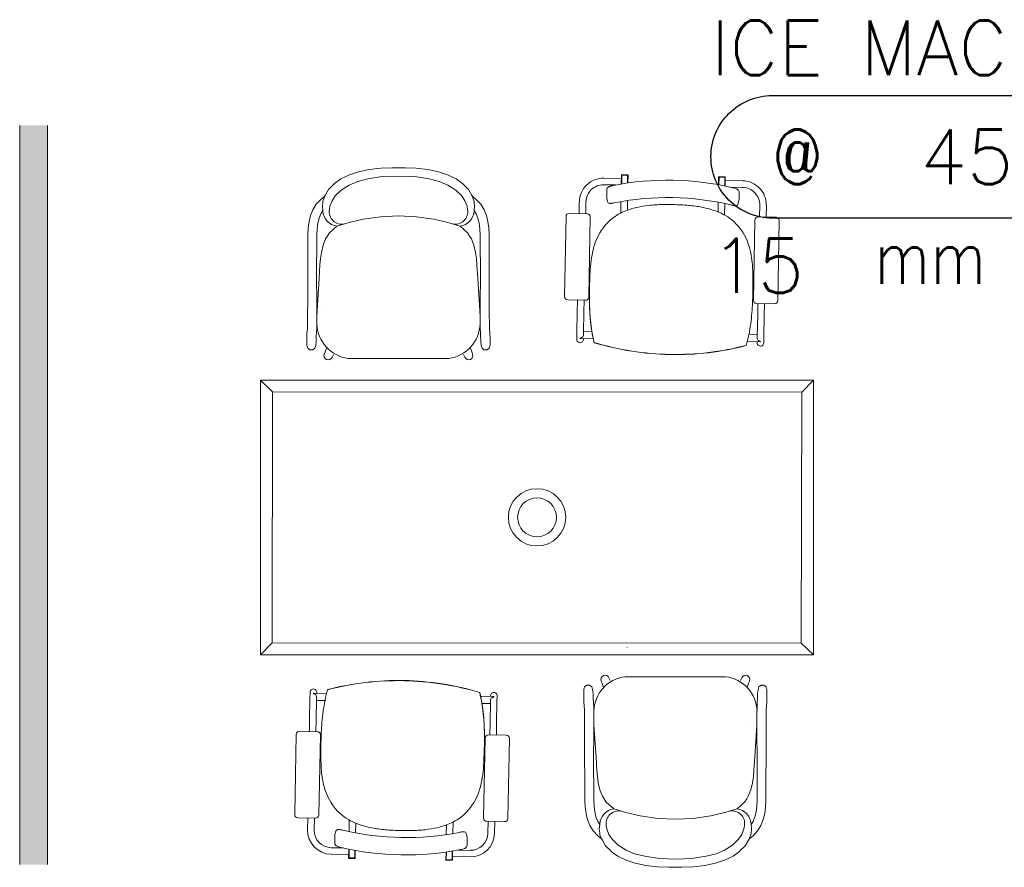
# Model space of a CAD drawing. Extents: x -750 to 58062, y -2404 to 18333.
# Tile 29 of 91: x 10854 to 13565, y 14108 to 16443. Entities that reach past the tile are written whole.
import ezdxf
from ezdxf.enums import TextEntityAlignment as Align

# ---------------------------------------------------------------- set-up
doc = ezdxf.new("R2010")
doc.units = 0
doc.header["$MEASUREMENT"] = 0
doc.layers.add('GREY SCALE', color=9, linetype='Continuous', lineweight=0, true_color=0x808080)
doc.layers.add('GREYSCALE', color=9, linetype='Continuous', lineweight=0, true_color=0x808080)
doc.layers.add('PLUMBING-DW-TR-LVL-TAG', color=7, linetype='Continuous')
doc.layers.add('TAG', color=7, linetype='Continuous')
doc.styles.add('ROMANS-100', font='romans.shx', dxfattribs={"width": 0.8})
doc.styles.get("Standard").update_dxf_attribs({"font": 'arial.ttf', "width": 0.8})

# ---------------------------------------------------------------- blocks, each defined once
blk = doc.blocks.new('FLOOR PLAN')
at = {"layer": 'GREYSCALE', "ltscale": 0.25, "transparency": 33554687}
h = blk.add_hatch(color=256, dxfattribs=at)
h.dxf.hatch_style = 1
h.paths.add_polyline_path([(10853.6, 14115.7), (10929.9, 14115.7), (10929.9, 16151.6), (10853.6, 16151.6)])
at = {"layer": 'GREYSCALE', "ltscale": 0.25}
for p, q in [((10853.6, 16151.6), (10853.6, 14115.7)), ((10929.9, 14115.7), (10929.9, 16151.6))]:
    blk.add_line(p, q, dxfattribs=at)
at = {"layer": 'GREYSCALE'}
for p, q in [((12510.4, 16005.2), (12462.1, 16006.1)), ((12510.5, 16014.3), (12510.1, 15990.1)), ((12511.7, 16014), (12511.3, 15990.3)), ((12527.5, 16014), (12511.7, 16014.3)), ((12511.7, 16014.3), (12511.7, 16014)), ((12527.5, 16013.7), (12511.7, 16014)), ((12527.5, 16015.2), (12511.8, 16015.5)), ((12527.1, 15992.7), (12527.5, 16014)), ((12527.5, 16013.7), (12527.1, 15992.7)), ((12528.3, 15992.9), (12528.7, 16014)), ((12778.3, 16009.3), (12777.9, 15988.2)), ((12779.5, 16009), (12779.1, 15987.9)), ((12795.3, 16009), (12779.5, 16009.3)), ((12779.5, 16009.3), (12779.5, 16009)), ((12795.3, 16008.7), (12779.5, 16009)), ((12795.3, 16010.2), (12779.6, 16010.5)), ((12794.9, 15984.9), (12795.3, 16009)), ((12795.3, 16008.7), (12794.9, 15984.9)), ((12796, 15984.7), (12796.5, 16009)), ((12796.3, 15999.8), (12844.6, 15998.9)), ((12494.4, 15987.4), (12461.8, 15988)), ((12470.4, 15974.9), (12470, 15952.9)), ((12811.2, 15981.4), (12844.2, 15980.8)), ((12472.5, 15941.5), (12470.2, 15951.2)), ((12527.4, 15944.6), (12526.9, 15918)), ((12834, 15944.4), (12831.3, 15934.8)), ((12834.3, 15946.1), (12834.7, 15968.1)), ((11706.3, 15918.7), (11706.4, 15919.5)), ((12087.1, 15918.7), (12086.9, 15919.5)), ((12394.6, 15941.1), (12394, 15908.5)), ((12412.8, 15940.8), (12412.2, 15908.2)), ((12508.6, 15910), (12509.2, 15941.7)), ((12776.5, 15913.2), (12777, 15939.9)), ((12795.1, 15936.3), (12794.5, 15904.6)), ((12891.4, 15931.8), (12890.8, 15899.2)), ((12909.6, 15931.5), (12908.9, 15898.9)), ((11686.8, 15906.8), (11686.8, 15906.8)), ((11896.6, 15902.4), (11896.7, 15902.4)), ((12106.5, 15906.8), (12106.5, 15906.8)), ((12358, 15900.7), (12353.8, 15679.6)), ((12416.3, 15908.1), (12366.7, 15909)), ((12420.5, 15678.3), (12424.7, 15899.4)), ((12878.3, 15890.9), (12874.1, 15669.8)), ((12936.6, 15898.4), (12887, 15899.3)), ((12940.8, 15668.6), (12944.9, 15889.7)), ((12362.2, 15670.9), (12411.8, 15670)), ((12389.6, 15670.4), (12388.9, 15637.3)), ((12407.7, 15670), (12407.1, 15636.9)), ((12882.5, 15661.1), (12932.1, 15660.2)), ((12886.3, 15661.1), (12885.7, 15627.9)), ((12904.5, 15660.7), (12903.9, 15627.6)), ((11686.6, 15641.5), (11686.6, 15641.5)), ((12106.7, 15641.5), (12106.7, 15641.5)), ((12387.9, 15580.1), (12388.9, 15637.3)), ((12406, 15579.8), (12407.1, 15636.9)), ((12884.6, 15570.8), (12885.7, 15627.9)), ((12902.8, 15570.5), (12903.9, 15627.6)), ((12387.9, 15580.1), (12387.5, 15562.2)), ((12396.7, 15565.9), (12396.7, 15564.5)), ((12433, 15563.8), (12396.8, 15564.5)), ((12405.7, 15564.3), (12405.7, 15561.8)), ((12406, 15579.8), (12405.9, 15574.9)), ((12429.3, 15583.4), (12406.1, 15583.9)), ((12884.7, 15574.9), (12861.5, 15575.3)), ((12884.6, 15570.8), (12884.5, 15565.9)), ((12902.8, 15570.5), (12902.5, 15552.5)), ((12893.3, 15555.2), (12857.1, 15555.9)), ((12884.4, 15555.4), (12884.3, 15552.9)), ((12893.4, 15555.2), (12893.5, 15556.6)), ((12644.3, 15520.8), (12644.3, 15520.3)), ((12644.3, 15520.8), (12644.3, 15520.3)), ((12644.3, 15520.8), (12644.3, 15520.8)), ((12644.3, 15520.8), (12644.3, 15520.8)), ((11516.6, 15449.9), (11550, 15417.8)), ((13039.2, 15449.9), (13007.1, 15416.5)), ((13039.2, 15244.2), (13039.2, 15071.4)), ((13039.2, 15071.4), (13039.2, 14898.6)), ((11516.6, 14693), (11548.7, 14726.4)), ((12525.7, 14730.9), (12525.7, 14730.6)), ((13039.2, 14693), (13005.8, 14725.1)), ((12526.1, 14713.1), (12526.1, 14712.8)), ((11911.5, 14622.1), (11911.5, 14622.6)), ((11911.5, 14622.1), (11911.5, 14622.6)), ((11911.5, 14622.1), (11911.5, 14622.1)), ((11911.5, 14622.1), (11911.5, 14622.1)), ((11653, 14572.4), (11653.3, 14590.4)), ((11662.4, 14587.7), (11662.3, 14586.3)), ((11662.5, 14587.7), (11698.7, 14587)), ((11671.4, 14587.5), (11671.5, 14590)), ((11653, 14572.4), (11651.9, 14515.3)), ((11671.1, 14572.1), (11670.1, 14514.9)), ((11671.1, 14572.1), (11671.2, 14577)), ((11671.1, 14568), (11694.3, 14567.6)), ((12122.7, 14579.1), (12159, 14578.4)), ((12126.4, 14559.5), (12149.7, 14559)), ((12149.8, 14563.1), (12148.7, 14506)), ((12149.8, 14563.1), (12149.8, 14568)), ((12150, 14578.6), (12150.1, 14581.1)), ((12159.1, 14577), (12159.1, 14578.4)), ((12167.9, 14562.8), (12166.8, 14505.6)), ((12167.9, 14562.8), (12168.2, 14580.7)), ((11651.3, 14482.2), (11651.9, 14515.3)), ((11669.4, 14481.8), (11670.1, 14514.9)), ((12148.1, 14472.8), (12148.7, 14506)), ((12166.2, 14472.5), (12166.8, 14505.6)), ((11673.3, 14481.7), (11623.7, 14482.7)), ((12449, 14501.4), (12449, 14501.4)), ((12869.2, 14501.4), (12869.2, 14501.4)), ((11615, 14474.3), (11610.8, 14253.2)), ((11677.5, 14252), (11681.7, 14473)), ((12135.3, 14464.5), (12131.1, 14243.5)), ((12193.6, 14472), (12144, 14472.9)), ((12197.8, 14242.2), (12201.9, 14463.3)), ((11619.2, 14244.5), (11668.8, 14243.6)), ((11646.2, 14211.4), (11646.8, 14244)), ((11664.4, 14211.1), (11665, 14243.7)), ((11760.6, 14206.6), (11761.2, 14238.3)), ((12139.5, 14234.8), (12189.1, 14233.9)), ((12143, 14202.1), (12143.6, 14234.7)), ((12161.1, 14201.8), (12161.7, 14234.4)), ((12449.2, 14236.1), (12449.2, 14236.1)), ((12659.1, 14240.4), (12659.1, 14240.4)), ((12869, 14236.1), (12869, 14236.1)), ((11721.8, 14198.5), (11724.4, 14208.1)), ((11779.2, 14229.6), (11778.7, 14203)), ((12028.4, 14198.3), (12028.9, 14224.9)), ((12047.2, 14232.9), (12046.6, 14201.1)), ((12468.7, 14224.2), (12468.8, 14223.4)), ((12849.5, 14224.2), (12849.4, 14223.4)), ((11721.5, 14196.8), (11721.1, 14174.8)), ((12083.3, 14201.4), (12085.6, 14191.6)), ((12085.4, 14168), (12085.8, 14190)), ((11744.6, 14161.5), (11711.6, 14162.1)), ((11759.7, 14158.2), (11759.3, 14133.9)), ((11760.5, 14134.2), (11760.9, 14158)), ((11760.9, 14158), (11760.5, 14133.9)), ((11776.3, 14133.9), (11776.6, 14154.9)), ((11777.4, 14133.6), (11777.8, 14154.7)), ((12044.1, 14128.9), (12044.5, 14152.6)), ((12045.3, 14128.6), (12045.7, 14152.8)), ((12061.4, 14155.5), (12094, 14154.9)), ((11759.5, 14143), (11711.2, 14143.9)), ((11760.5, 14134.2), (11776.3, 14133.9)), ((11760.5, 14133.9), (11776.2, 14133.6)), ((11760.5, 14132.7), (11776.2, 14132.4)), ((11776.2, 14133.6), (11776.3, 14133.9)), ((12027.5, 14150), (12027.1, 14128.9)), ((12028.3, 14129.2), (12028.7, 14150.2)), ((12028.7, 14150.2), (12028.3, 14128.9)), ((12028.3, 14129.2), (12044.1, 14128.9)), ((12028.3, 14128.9), (12044.1, 14128.6)), ((12028.3, 14127.7), (12044, 14127.4)), ((12044.1, 14128.6), (12044.1, 14128.9)), ((12045.4, 14137.7), (12093.7, 14136.8))]:
    blk.add_line(p, q, dxfattribs=at)
at = {"layer": 'GREYSCALE', "ltscale": 3}
for p, q in [((11516.6, 14693), (11516.6, 15449.9)), ((11516.6, 15449.9), (13039.2, 15449.9)), ((13039.2, 15449.9), (13039.2, 14693)), ((11548.7, 14726.4), (11550, 15417.8)), ((11550, 15417.8), (13007.1, 15416.5)), ((13007.1, 15416.5), (13005.8, 14725.1)), ((13005.8, 14725.1), (11548.7, 14726.4)), ((13039.2, 14693), (11516.6, 14693))]:
    blk.add_line(p, q, dxfattribs=at)
at = {"layer": 'GREYSCALE'}
for points in [[(11737.9, 16003.9), (11761.6, 16015.3), (11786.2, 16023.3), (11815.6, 16029.7), (11847.9, 16033.6), (11878.7, 16034.7), (11896.7, 16034.5)], [(12055.4, 16003.9), (12031.7, 16015.3), (12007.2, 16023.3), (11977.7, 16029.7), (11945.5, 16033.6), (11914.6, 16034.7), (11896.7, 16034.5)], [(11737.9, 16003.9), (11720.2, 15991.4), (11718.8, 15989.8), (11704.3, 15975.2), (11695.7, 15960.3), (11693.9, 15957.2), (11693.5, 15956.3), (11688.9, 15944.9), (11688.3, 15940.5), (11687.2, 15929.4)], [(11784.6, 15997.2), (11812.3, 16004.5), (11852, 16010.8), (11896.7, 16011.9), (11941.3, 16010.8), (11981, 16004.5), (12008.8, 15997.2), (12032.1, 15987.3), (12054.3, 15973.4)], [(12055.4, 16003.9), (12073.1, 15991.4), (12074.5, 15989.8), (12089, 15975.2), (12097.6, 15960.3), (12099.5, 15957.2), (12099.8, 15956.3), (12104.4, 15944.9), (12105, 15940.5), (12106.1, 15929.4)], [(11668.8, 15544.9), (11666.5, 15537.8), (11660.4, 15533.3), (11652.9, 15533.3), (11646.8, 15537.8), (11644.4, 15544.9), (11644.4, 15545.1), (11644.4, 15545.3), (11644.4, 15564.9), (11644.7, 15577.4), (11646, 15592.9), (11646.4, 15598.1), (11646.4, 15608.7), (11646.5, 15627.1), (11646.6, 15672.6), (11647.4, 15850.3), (11648.4, 15869), (11650.6, 15886.6), (11654.7, 15903.4), (11661.1, 15919.3), (11670.4, 15934.2), (11682.8, 15947.8), (11693.5, 15956.3)], [(12124.5, 15544.9), (12126.9, 15537.8), (12133, 15533.3), (12140.5, 15533.3), (12146.6, 15537.8), (12148.9, 15544.9), (12148.9, 15545.1), (12148.9, 15545.3), (12148.9, 15564.9), (12148.6, 15577.4), (12147.4, 15592.9), (12147, 15598.1), (12146.9, 15608.7), (12146.8, 15627.1), (12146.8, 15672.6), (12145.9, 15850.3), (12145, 15869), (12142.7, 15886.6), (12138.7, 15903.4), (12132.3, 15919.3), (12123, 15934.2), (12110.6, 15947.8), (12099.8, 15956.3)], [(11688.2, 15917), (11682.8, 15908.3), (11677.9, 15896), (11674.6, 15882.3), (11672.6, 15866.8), (11671.7, 15849.5), (11671.2, 15727.4)], [(12105.1, 15917), (12110.5, 15908.3), (12115.5, 15896), (12118.8, 15882.3), (12120.7, 15866.8), (12121.6, 15849.5), (12122.1, 15727.4)], [(11726.8, 15873.7), (11760.5, 15884.1), (11799.4, 15893.1), (11847.9, 15900.1), (11896.6, 15902.4), (11896.7, 15902.4), (11945.4, 15900.1), (11993.9, 15893.1), (12032.9, 15884.1), (12066.5, 15873.7)], [(11689, 15821.8), (11684.3, 15801.9), (11682, 15784.6), (11680.5, 15767.3), (11678.2, 15731.1), (11672.5, 15642.1), (11672, 15624.2), (11672, 15623.8), (11672.1, 15620.9)], [(12104.3, 15821.8), (12109.1, 15801.9), (12111.4, 15784.6), (12112.8, 15767.3), (12115.2, 15731.1), (12120.9, 15642.1), (12121.4, 15624.2), (12121.4, 15623.8), (12121.2, 15620.9)], [(11668.8, 15544.9), (11670.2, 15556), (11670.2, 15559), (11670.4, 15571.2), (11671.1, 15579.9), (11671.8, 15593.2), (11671.9, 15598.1), (11672, 15608.6), (11672, 15627), (11672.1, 15672.5), (11671.2, 15727.3)], [(12124.5, 15544.9), (12123.2, 15556), (12123.1, 15559), (12122.9, 15571.2), (12122.2, 15579.9), (12121.5, 15593.2), (12121.5, 15598.1), (12121.4, 15608.6), (12121.3, 15627), (12121.2, 15672.5), (12122.1, 15727.3)], [(11698.3, 15537.7), (11695.1, 15527.6), (11692.5, 15521.9), (11692.4, 15521.8), (11691.5, 15517.4), (11692.4, 15512.9), (11694.9, 15509.2), (11698.7, 15506.7), (11703.1, 15505.8), (11707.5, 15506.7), (11711.3, 15509.2), (11713.8, 15512.9), (11713.9, 15513.1), (11717.3, 15520.1)], [(12095, 15537.7), (12098.2, 15527.6), (12100.8, 15521.9), (12100.9, 15521.8), (12101.8, 15517.4), (12100.9, 15512.9), (12098.4, 15509.2), (12094.7, 15506.7), (12090.2, 15505.8), (12085.8, 15506.7), (12082, 15509.2), (12079.5, 15512.9), (12079.5, 15513.1), (12076, 15520.1)], [(12460.7, 14605.2), (12457.5, 14615.3), (12454.9, 14621), (12454.9, 14621.1), (12454, 14625.5), (12454.9, 14629.9), (12457.4, 14633.7), (12461.1, 14636.2), (12465.6, 14637.1), (12470, 14636.2), (12473.7, 14633.7), (12476.2, 14629.9), (12476.3, 14629.8), (12479.8, 14622.8)], [(12857.5, 14605.2), (12860.7, 14615.3), (12863.3, 14621), (12863.4, 14621.1), (12864.2, 14625.5), (12863.4, 14629.9), (12860.8, 14633.7), (12857.1, 14636.2), (12852.7, 14637.1), (12848.2, 14636.2), (12844.5, 14633.7), (12842, 14629.9), (12841.9, 14629.8), (12838.5, 14622.8)], [(12431.2, 14598), (12428.9, 14605.1), (12422.8, 14609.6), (12415.3, 14609.6), (12409.2, 14605.1), (12406.9, 14598), (12406.9, 14597.8), (12406.9, 14597.6), (12406.9, 14577.9), (12407.1, 14565.4), (12408.4, 14550), (12408.8, 14544.8), (12408.9, 14534.2), (12409, 14515.8), (12409, 14470.3), (12409.8, 14292.6), (12410.8, 14273.9), (12413, 14256.3), (12417.1, 14239.5), (12423.5, 14223.6), (12432.8, 14208.7), (12445.2, 14195.1), (12455.9, 14186.6)], [(12431.2, 14598), (12432.6, 14586.9), (12432.6, 14583.9), (12432.8, 14571.7), (12433.6, 14563), (12434.3, 14549.6), (12434.3, 14544.8), (12434.4, 14534.3), (12434.5, 14515.9), (12434.5, 14470.4), (12433.6, 14415.5)], [(12887, 14598), (12889.3, 14605.1), (12895.4, 14609.6), (12902.9, 14609.6), (12909, 14605.1), (12911.3, 14598), (12911.3, 14597.8), (12911.3, 14597.6), (12911.3, 14577.9), (12911.1, 14565.4), (12909.8, 14550), (12909.4, 14544.8), (12909.3, 14534.2), (12909.2, 14515.8), (12909.2, 14470.3), (12908.4, 14292.6), (12907.4, 14273.9), (12905.2, 14256.3), (12901.1, 14239.5), (12894.7, 14223.6), (12885.4, 14208.7), (12873, 14195.1), (12862.3, 14186.6)], [(12887, 14598), (12885.6, 14586.9), (12885.6, 14583.9), (12885.4, 14571.7), (12884.6, 14563), (12883.9, 14549.6), (12883.9, 14544.8), (12883.8, 14534.3), (12883.7, 14515.9), (12883.7, 14470.4), (12884.6, 14415.5)], [(12451.5, 14321.1), (12446.7, 14341), (12444.4, 14358.3), (12442.9, 14375.6), (12440.6, 14411.8), (12434.9, 14500.8), (12434.4, 14518.7), (12434.4, 14519.1), (12434.5, 14522)], [(12866.7, 14321.1), (12871.5, 14341), (12873.8, 14358.3), (12875.3, 14375.6), (12877.6, 14411.8), (12883.3, 14500.8), (12883.8, 14518.7), (12883.8, 14519.1), (12883.7, 14522)], [(12450.7, 14225.9), (12445.2, 14234.6), (12440.3, 14246.9), (12437, 14260.6), (12435.1, 14276.1), (12434.2, 14293.4), (12433.6, 14415.5)], [(12867.5, 14225.9), (12873, 14234.6), (12877.9, 14246.9), (12881.2, 14260.6), (12883.1, 14276.1), (12884, 14293.4), (12884.6, 14415.5)], [(12828.9, 14269.2), (12795.3, 14258.8), (12756.4, 14249.8), (12707.8, 14242.8), (12659.1, 14240.4), (12659.1, 14240.4), (12610.4, 14242.8), (12561.8, 14249.8), (12522.9, 14258.8), (12489.3, 14269.2)], [(12500.4, 14138.9), (12482.6, 14151.5), (12481.2, 14153.1), (12466.7, 14167.7), (12458.1, 14182.6), (12456.3, 14185.7), (12455.9, 14186.6), (12451.3, 14198), (12450.7, 14202.4), (12449.6, 14213.5)], [(12817.8, 14138.9), (12835.6, 14151.5), (12837, 14153.1), (12851.5, 14167.7), (12860.1, 14182.6), (12861.9, 14185.7), (12862.3, 14186.6), (12866.9, 14198), (12867.5, 14202.4), (12868.6, 14213.5)], [(12771.2, 14145.7), (12743.5, 14138.4), (12703.8, 14132.1), (12659.1, 14130.9), (12614.5, 14132.1), (12574.7, 14138.4), (12547, 14145.7), (12523.7, 14155.6), (12501.5, 14169.5)], [(12500.4, 14138.9), (12524, 14127.6), (12548.6, 14119.6), (12578.1, 14113.2), (12610.3, 14109.3), (12641.1, 14108.1), (12659.1, 14108.3)], [(12817.8, 14138.9), (12794.2, 14127.6), (12769.6, 14119.6), (12740.2, 14113.2), (12707.9, 14109.3), (12677.1, 14108.1), (12659.1, 14108.3)]]:
    blk.add_lwpolyline(points, dxfattribs=at)
for points in [[(11747.5, 15880.1, -0.526709), (11706.4, 15919.5), (11707.7, 15929.1), (11713.8, 15944), (11722.6, 15957.3), (11739.1, 15973.4), (11761.3, 15987.3), (11784.6, 15997.2)], [(12488.1, 15986.1), (12488.1, 15986.1, -0.106115), (12817.5, 15980)], [(12045.8, 15880.1, 0.526709), (12086.9, 15919.5), (12085.6, 15929.1), (12079.5, 15944), (12070.7, 15957.3), (12054.3, 15973.4)], [(12470.4, 15974.9, -0.143467), (12471.6, 15978.6, -0.07219), (12473.3, 15980.5, -0.039766), (12475, 15981.7, -0.022115), (12476.6, 15982.6, -0.017208), (12478.4, 15983.4, -0.021304), (12481.8, 15984.6, -0.027023), (12488.1, 15986.1)], [(12817.5, 15980, -0.026771), (12823.6, 15978.2, -0.020694), (12827, 15976.8, -0.016461), (12828.8, 15976, -0.042359), (12831.3, 15974.4, -0.059613), (12833.1, 15972.7, -0.104385), (12834.4, 15969.9, -0.06795), (12834.7, 15968.1)], [(12470.2, 15951.2), (12470.2, 15951.2, -0.062769), (12470, 15952.9)], [(12812, 15932.6), (12812, 15932.6, 0.105972), (12491.8, 15938.6)], [(12834.3, 15946.1), (12834.3, 15946.1, -0.062723), (12834, 15944.4)], [(11689, 15821.8), (11695.9, 15839.1), (11700.2, 15845.9), (11706.3, 15855.3), (11726.8, 15873.7, -0.349179), (11688.4, 15915.5), (11688.2, 15917), (11687.2, 15929.4)], [(12104.3, 15821.8), (12097.5, 15839.1), (12093.1, 15845.9), (12087.1, 15855.3), (12066.5, 15873.7, 0.349179), (12105, 15915.5), (12105.1, 15917), (12106.1, 15929.4)], [(12423.6, 15732.1, -0.009988), (12425.5, 15762.7, -0.0241), (12429.6, 15795.2, -0.045191), (12439.2, 15830.7, -0.119714), (12479.6, 15890.4, -0.080463), (12518, 15914.4, -0.046498), (12553, 15925.7, -0.028639), (12585.3, 15931.1, -0.022988), (12624.7, 15933.5, -0.010481), (12652, 15933.5)], [(12491.8, 15938.6, -0.004233), (12487.1, 15937.7, -0.00481), (12484.3, 15937.2, -0.008671), (12481.9, 15936.9, -0.011237), (12480.4, 15936.7, -0.022248), (12478.9, 15936.7, -0.039049), (12477.6, 15936.8, -0.300994), (12472.5, 15941.5)], [(12652, 15933.4, -0.017649), (12696, 15931.2, -0.024735), (12732.3, 15926.1, -0.04293), (12771.8, 15915.1, -0.092853), (12819.9, 15886.5, -0.127383), (12860.9, 15822.7, -0.0396), (12868.2, 15792.7, -0.022183), (12871.2, 15768, -0.012078), (12872.3, 15746.9, -0.006956), (12872.7, 15723.6)], [(12831.3, 15934.8, -0.260013), (12827.1, 15930.5, -0.07066), (12825, 15930.2, -0.024429), (12823.8, 15930.3, -0.014445), (12822.3, 15930.4, -0.009002), (12820.7, 15930.7, -0.006112), (12818.1, 15931.2, -0.003772), (12815.1, 15931.8, -0.002709), (12812, 15932.6)], [(12435.5, 15553.6, -0.034746), (12425.4, 15614.5, -0.019543), (12422.6, 15662.7, -0.010314), (12422.6, 15699.6, -0.005715), (12423.7, 15732.1)], [(12435.5, 15553.1, -0.037417), (12424.8, 15619.5, -0.010908), (12423.2, 15645.2, -0.01045), (12422.4, 15677.1, -0.00839), (12422.9, 15711.2, -0.002115), (12423.3, 15723.2)], [(12435.5, 15553.5, -0.035107), (12425.3, 15615, -0.014267), (12423, 15648.4, -0.01493), (12422.6, 15698.4)], [(12872.7, 15723.6, -0.004989), (12872.5, 15691.1, -0.016595), (12869.8, 15635.4, -0.029294), (12861.3, 15574.7, -0.017446), (12854.2, 15545.6)], [(11671.9, 15605, 0.369238), (11758.3, 15509.7), (12035.1, 15509.7, 0.369238), (12121.4, 15605)], [(12402.3, 15567.8), (12402.3, 15567.8, -0.162507), (12396.7, 15565.9)], [(12396.7, 15564.5), (12396.7, 15564.5, 0.003597), (12396.8, 15564.5)], [(12644.3, 15520.8), (12644.3, 15520.8, -0.068473), (12435.5, 15553.6)], [(12644.3, 15520.8), (12644.3, 15520.8, -0.068473), (12435.5, 15553.5)], [(12644.3, 15520.3), (12644.3, 15520.3, -0.068515), (12435.5, 15553.1)], [(12854.2, 15545.6), (12854.2, 15545.6, -0.068474), (12644.3, 15520.8)], [(12854.2, 15545.2), (12854.2, 15545.2, -0.068515), (12644.3, 15520.3)], [(12893.5, 15556.6), (12893.5, 15556.6, -0.162787), (12887.9, 15558.7)], [(12893.3, 15555.2), (12893.3, 15555.2, 0.003416), (12893.4, 15555.2)], [(11701.6, 14597.7), (11701.6, 14597.7, -0.068515), (11911.5, 14622.6)], [(11701.6, 14597.3), (11701.6, 14597.3, -0.068474), (11911.5, 14622.1)], [(11911.5, 14622.6), (11911.5, 14622.6, -0.068515), (12120.3, 14589.8)], [(11911.5, 14622.1), (11911.5, 14622.1, -0.068473), (12120.3, 14589.4)], [(11911.5, 14622.1), (11911.5, 14622.1, -0.068473), (12120.3, 14589.3)], [(12883.9, 14537.9, 0.369238), (12797.5, 14633.2), (12520.7, 14633.2, 0.369238), (12434.4, 14537.9)], [(11662.3, 14586.3), (11662.3, 14586.3, -0.162787), (11667.9, 14584.2)], [(11662.5, 14587.7), (11662.5, 14587.7, 0.003416), (11662.4, 14587.7)], [(11683, 14419.3, -0.004989), (11683.2, 14451.8, -0.016595), (11686, 14507.5, -0.029294), (11694.5, 14568.2, -0.017446), (11701.6, 14597.3)], [(12120.3, 14589.8, -0.037417), (12130.9, 14523.4, -0.010908), (12132.6, 14497.7, -0.01045), (12133.4, 14465.8, -0.00839), (12132.9, 14431.7, -0.002115), (12132.5, 14419.7)], [(12120.3, 14589.4, -0.035107), (12130.5, 14527.9, -0.014267), (12132.7, 14494.5, -0.01493), (12133.2, 14444.5)], [(12120.3, 14589.3, -0.034746), (12130.4, 14528.4, -0.019543), (12133.2, 14480.2, -0.010314), (12133.2, 14443.3, -0.005715), (12132.1, 14410.8)], [(12153.5, 14575.1), (12153.5, 14575.1, -0.162507), (12159.1, 14577)], [(12159.1, 14578.4), (12159.1, 14578.4, 0.003597), (12159, 14578.4)], [(11903.7, 14209.5, -0.017649), (11859.8, 14211.7, -0.024735), (11823.5, 14216.8, -0.04293), (11784, 14227.8, -0.092853), (11735.9, 14256.4, -0.127383), (11694.9, 14320.1, -0.0396), (11687.5, 14350.2, -0.022183), (11684.6, 14374.9, -0.012078), (11683.4, 14396, -0.006956), (11683, 14419.3)], [(12132.1, 14410.8, -0.009988), (12130.3, 14380.2, -0.0241), (12126.2, 14347.7, -0.045191), (12116.6, 14312.2, -0.119714), (12076.2, 14252.5, -0.080463), (12037.8, 14228.4, -0.046498), (12002.8, 14217.2, -0.028639), (11970.5, 14211.8, -0.022988), (11931.1, 14209.4, -0.010481), (11903.7, 14209.4)], [(12451.5, 14321.1), (12458.3, 14303.8), (12462.7, 14297), (12468.7, 14287.6), (12489.3, 14269.2, 0.349179), (12450.8, 14227.4), (12450.7, 14225.9), (12449.6, 14213.5)], [(12866.7, 14321.1), (12859.9, 14303.8), (12855.5, 14297), (12849.5, 14287.6), (12828.9, 14269.2, -0.349179), (12867.4, 14227.4), (12867.5, 14225.9), (12868.6, 14213.5)], [(12509.9, 14262.8, 0.526709), (12468.8, 14223.4), (12470.2, 14213.7), (12476.2, 14198.9), (12485.1, 14185.6), (12501.5, 14169.5)], [(12808.3, 14262.8, -0.526709), (12849.4, 14223.4), (12848, 14213.7), (12842, 14198.9), (12833.2, 14185.6), (12816.7, 14169.5), (12794.5, 14155.6), (12771.2, 14145.7)], [(11724.4, 14208.1, -0.260013), (11728.7, 14212.4, -0.07066), (11730.8, 14212.7, -0.024429), (11732, 14212.6, -0.014445), (11733.5, 14212.5, -0.009002), (11735.1, 14212.2, -0.006112), (11737.7, 14211.7, -0.003772), (11740.6, 14211, -0.002709), (11743.8, 14210.3)], [(11743.8, 14210.3), (11743.8, 14210.3, 0.105972), (12064, 14204.3)], [(11721.5, 14196.8), (11721.5, 14196.8, -0.062723), (11721.8, 14198.5)], [(12064, 14204.3, -0.004233), (12068.7, 14205.2, -0.00481), (12071.5, 14205.7, -0.008671), (12073.9, 14206, -0.011237), (12075.4, 14206.2, -0.022248), (12076.8, 14206.2, -0.039049), (12078.2, 14206.1, -0.300994), (12083.3, 14201.4)], [(12085.6, 14191.6), (12085.6, 14191.6, -0.062769), (12085.8, 14190)], [(11738.3, 14162.9, -0.026771), (11732.2, 14164.7, -0.020694), (11728.8, 14166.1, -0.016461), (11727, 14166.9, -0.042359), (11724.5, 14168.5, -0.059613), (11722.7, 14170.2, -0.104385), (11721.3, 14173, -0.06795), (11721.1, 14174.8)], [(12067.7, 14156.8), (12067.7, 14156.8, -0.106115), (11738.3, 14162.9)], [(12085.4, 14168, -0.143467), (12084.2, 14164.3, -0.07219), (12082.5, 14162.4, -0.039766), (12080.8, 14161.2, -0.022115), (12079.2, 14160.3, -0.017208), (12077.4, 14159.5, -0.021304), (12073.9, 14158.3, -0.027023), (12067.7, 14156.8)]]:
    blk.add_lwpolyline(points, format="xyb", dxfattribs=at)
for radius in [78.9, 53.5]:
    blk.add_circle((12278.2, 15072.1), radius, dxfattribs=at)
for centre, radius, start, end in [((12460.9, 15939.9), 66.2, 88.9265, 178.9265), ((12511.7, 16014.3), 1.21, 88.9265, 178.9265), ((12527.5, 16014), 1.21, 358.9265, 88.9265), ((12779.6, 16009.3), 1.21, 88.9265, 178.9265), ((12795.3, 16009), 1.21, 358.9265, 88.9265), ((12843.3, 15932.7), 66.2, 358.9265, 88.9265), ((12460.9, 15939.9), 48.1, 88.9265, 178.9265), ((12843.3, 15932.7), 48.1, 358.9265, 88.9265), ((11712.5, 14210.2), 66.2, 178.9265, 268.9265), ((11712.5, 14210.2), 48.1, 178.9265, 268.9265), ((12094.9, 14203), 66.2, 268.9265, 358.9265), ((12094.9, 14203), 48.1, 268.9265, 358.9265), ((11760.5, 14133.9), 1.21, 178.9265, 268.9265), ((11776.2, 14133.6), 1.21, 268.9265, 358.9265), ((12028.3, 14128.9), 1.21, 178.9265, 268.9265), ((12044, 14128.6), 1.21, 268.9265, 358.9265)]:
    blk.add_arc(centre, radius, start, end, dxfattribs=at)
for centre, major_axis, ratio, start_param, end_param in [((12366.6, 15900.4), (5.99, -6.22), 0.992436, 2.359991, 3.923195), ((12416.1, 15899.5), (-6.22, -5.99), 0.992436, 2.359991, 3.923195), ((12886.9, 15890.7), (-5.99, 6.22), 0.992436, -0.781602, 0.781602), ((12936.3, 15889.8), (6.22, 5.99), 0.992436, -0.781602, 0.781602), ((12362.5, 15679.5), (-6.22, -5.99), 0.992436, -0.781602, 0.781602), ((12411.9, 15678.6), (5.99, -6.22), 0.992436, -0.781602, 0.781602), ((12882.7, 15669.8), (6.22, 5.99), 0.992436, 2.359991, 3.923195), ((12932.2, 15668.8), (-5.99, 6.22), 0.992436, 2.359991, 3.923195), ((12396.9, 15575), (-9.07, 0.17), 0.999507, 2.230741, 3.141593), ((12893.6, 15565.7), (9.07, -0.17), 0.999507, 3.141593, 4.052444), ((12396.6, 15562), (-9.07, 0.17), 0.999507, 0, 3.141593), ((12893.4, 15552.7), (-9.07, 0.17), 0.999507, 0, 3.141593), ((11662.4, 14590.2), (9.07, -0.17), 0.999507, 0, 3.141593), ((12159.2, 14580.9), (9.07, -0.17), 0.999507, 0, 3.141593), ((11662.2, 14577.2), (-9.07, 0.17), 0.999507, 3.141593, 4.052444), ((12158.9, 14567.9), (9.07, -0.17), 0.999507, 2.230741, 3.141593), ((11623.6, 14474.1), (5.99, -6.22), 0.992436, 2.359991, 3.923195), ((11673.1, 14473.1), (-6.22, -5.99), 0.992436, 2.359991, 3.923195), ((12143.9, 14464.3), (-5.99, 6.22), 0.992436, -0.781602, 0.781602), ((12193.3, 14463.4), (6.22, 5.99), 0.992436, -0.781602, 0.781602), ((11619.4, 14253.1), (-6.22, -5.99), 0.992436, -0.781602, 0.781602), ((11668.9, 14252.2), (5.99, -6.22), 0.992436, -0.781602, 0.781602), ((12139.7, 14243.4), (6.22, 5.99), 0.992436, 2.359991, 3.923195), ((12189.2, 14242.5), (-5.99, 6.22), 0.992436, 2.359991, 3.923195)]:
    blk.add_ellipse(centre, major_axis=major_axis, ratio=ratio, start_param=start_param, end_param=end_param, dxfattribs=at)
blk = doc.blocks.new('PLUMB-WS-WS-TAG')
at = {"layer": 'PLUMBING-DW-TR-LVL-TAG'}
blk.add_lwpolyline([(112.5, 112.5), (1687.5, 112.5, -0.414214), (1800, 0, -0.414214), (1687.5, -112.5), (112.5, -112.5, -0.414214), (0, 0), (0, 0, -0.414214)], format="xyb", close=True, dxfattribs=at)
at = {"layer": 'PLUMBING-DW-TR-LVL-TAG', "char_height": 100, "attachment_point": 4}
for s, width, insert in [('{\\Fromans|c0;@}', 115.286, (112.5, 0)), ('{\\Fromans|c0;MM AFFL}', 662.905, (912.5, 0)), ('{\\Fromans|c0;mm %%C C/W STOP COCK}', 1987.152, (300, -200))]:
    blk.add_mtext_dynamic_manual_height_columns(s, width=width, gutter_width=3324.7, heights=[0], dxfattribs=dict(at, insert=insert))
at = {"layer": 'PLUMBING-DW-TR-LVL-TAG', "style": 'ROMANS-100'}
for tag, p in [('PLUM-DR-EQP', (0, 200)), ('PLUM-DR-PSIZE', (0, -200))]:
    blk.add_attdef(tag, text='', height=100, dxfattribs=at).set_placement(p, align=Align.MIDDLE_LEFT)
blk.add_attdef('PLUM-PIPE-LVL', text='', height=100, dxfattribs=at).set_placement((512.5, 0), align=Align.MIDDLE_CENTER)

msp = doc.modelspace()

# ---------------------------------------------------------------- block references
at = {"layer": 'GREY SCALE', "ltscale": 5}
msp.add_blockref('FLOOR PLAN', (0, 0), dxfattribs=at)
at = {"layer": 'TAG', "xscale": 1.5, "yscale": 1.5, "zscale": 1.5}
msp.add_blockref('PLUMB-WS-WS-TAG', (12757, 16065), dxfattribs=at).add_auto_attribs({'PLUM-PIPE-LVL': '450', 'PLUM-DR-PSIZE': '15', 'PLUM-DR-EQP': 'ICE MACHINE'})

doc.saveas('drawing.dxf')
